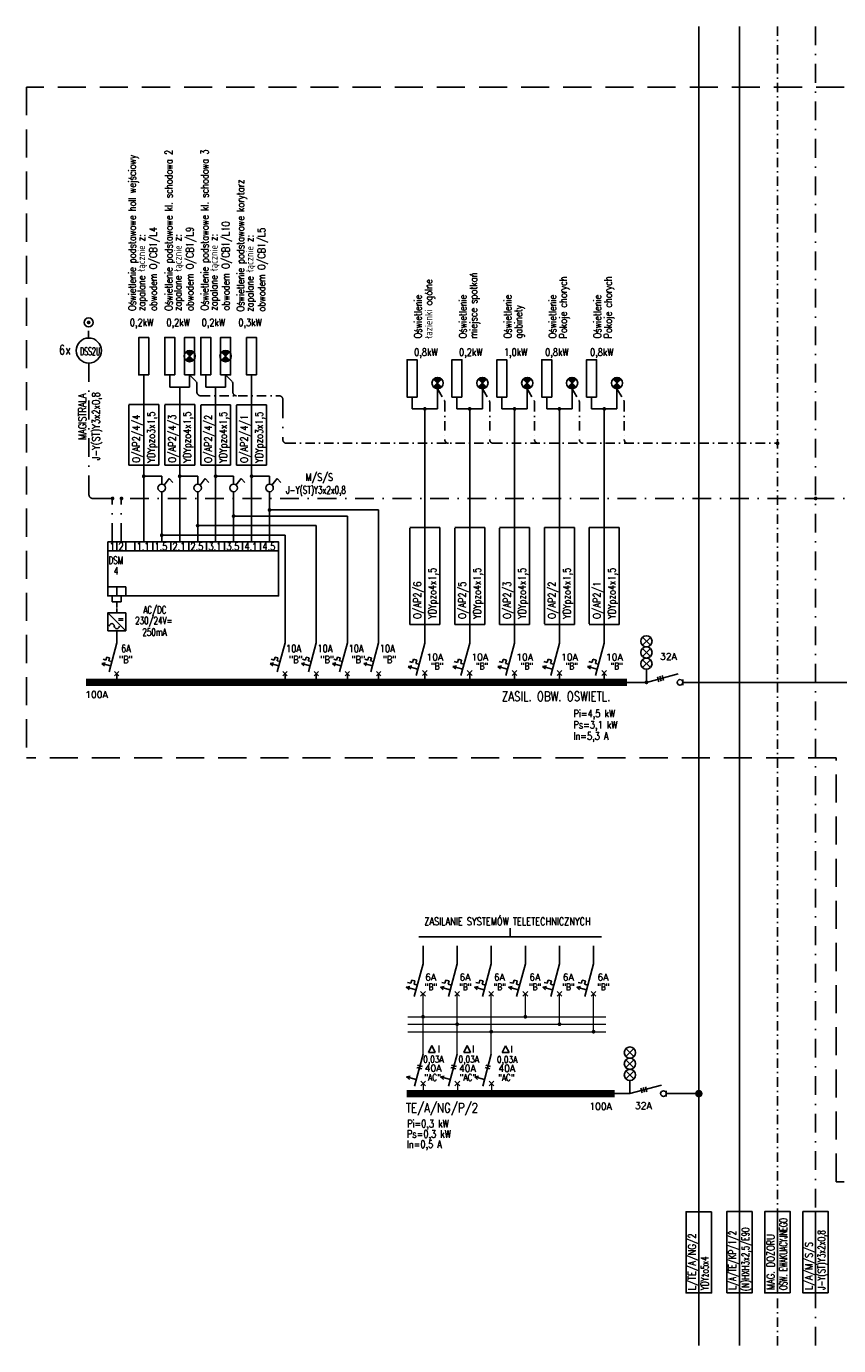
# Model space of a CAD drawing. Header units: inches. Extents: x -145354 to -97635, y 38777 to 78670.
# Tile 219 of 231: x -119935 to -117766, y 58070 to 61593. Entities that reach past the tile are written whole.
import ezdxf

# ---------------------------------------------------------------- set-up
doc = ezdxf.new("R2010")
doc.units = ezdxf.units.IN
doc.header["$MEASUREMENT"] = 0
for name, pattern in [('DASHDOT', [1, 0.5, -0.25, 0, -0.25]), ('DASHDOTX2', [2, 1, -0.5, 0, -0.5]), ('HIDDEN', [0.375, 0.25, -0.125])]:
    doc.linetypes.add(name, pattern=pattern)
doc.layers.add('E-35', color=6, linetype='Continuous', lineweight=25)
for name, color, linetype in [('E35', 6, 'Continuous'), ('E50', 3, 'Continuous'), ('E_OPIS_MOCE', 6, 'Continuous')]:
    doc.layers.add(name, color=color, linetype=linetype)
doc.styles.add('ROMANS', font='romans', dxfattribs={"width": 0.85})

msp = doc.modelspace()

# ---------------------------------------------------------------- hatches: boundary and pattern name
at = {"layer": 'E35'}
h = msp.add_hatch(color=256, dxfattribs=at)
h.paths.add_polyline_path([(-119509.42, 60722.79, -0.4187988), (-119488.04, 60722.63), (-119498.81, 60712.19)])
h.paths.add_polyline_path([(-119509.58, 60701.75), (-119498.81, 60712.19), (-119488.21, 60701.58, -0.4187988)])
h = msp.add_hatch(color=256, dxfattribs=at)
h.paths.add_polyline_path([(-119413.42, 60722.79, -0.4187988), (-119392.04, 60722.63), (-119402.81, 60712.19)])
h.paths.add_polyline_path([(-119413.58, 60701.75), (-119402.81, 60712.19), (-119392.21, 60701.58, -0.4187988)])
h = msp.add_hatch(color=256, dxfattribs=at)
h.paths.add_polyline_path([(-118847.47, 60650.92, -0.4187988), (-118826.1, 60650.75), (-118836.87, 60640.31)])
h.paths.add_polyline_path([(-118847.64, 60629.87), (-118836.87, 60640.31), (-118826.26, 60629.7, -0.4187988)])
h = msp.add_hatch(color=256, dxfattribs=at)
h.paths.add_polyline_path([(-118727.69, 60650.92, -0.4187988), (-118706.32, 60650.75), (-118717.09, 60640.31)])
h.paths.add_polyline_path([(-118727.86, 60629.87), (-118717.09, 60640.31), (-118706.48, 60629.7, -0.4187988)])
h = msp.add_hatch(color=256, dxfattribs=at)
h.paths.add_polyline_path([(-118607.91, 60650.92, -0.4187988), (-118586.53, 60650.75), (-118597.3, 60640.31)])
h.paths.add_polyline_path([(-118608.08, 60629.87), (-118597.3, 60640.31), (-118586.7, 60629.7, -0.4187988)])
h = msp.add_hatch(color=256, dxfattribs=at)
h.paths.add_polyline_path([(-118488.13, 60650.92, -0.4187988), (-118466.75, 60650.75), (-118477.52, 60640.31)])
h.paths.add_polyline_path([(-118488.29, 60629.87), (-118477.52, 60640.31), (-118466.92, 60629.7, -0.4187988)])
h = msp.add_hatch(color=256, dxfattribs=at)
h.paths.add_polyline_path([(-118368.35, 60650.92, -0.4187988), (-118346.97, 60650.75), (-118357.74, 60640.31)])
h.paths.add_polyline_path([(-118368.51, 60629.87), (-118357.74, 60640.31), (-118347.13, 60629.7, -0.4187988)])

# ---------------------------------------------------------------- linework, layer by layer
at = {"layer": 'E-35', "linetype": 'DASHDOTX2', "ltscale": 25}
for p, q in [((-117929.12, 61592.4), (-117929.12, 58428.16)), ((-119768.46, 60779.68), (-119768.46, 60760.65)), ((-119498.81, 60662.29), (-119480.72, 60643.66)), ((-119402.81, 60662.29), (-119384.72, 60643.66)), ((-119479.38, 60638.66), (-119479.38, 60616.33)), ((-119383.38, 60638.66), (-119383.38, 60616.33)), ((-118836.87, 60625.31), (-118829.02, 60611.73)), ((-118836.87, 60625.31), (-118818.78, 60593.99)), ((-118717.09, 60625.31), (-118709.24, 60611.73)), ((-118717.09, 60625.31), (-118698.99, 60593.99)), ((-118597.3, 60625.31), (-118589.46, 60611.73)), ((-118597.3, 60625.31), (-118579.21, 60593.99)), ((-118477.52, 60625.31), (-118459.43, 60593.99)), ((-118357.74, 60625.31), (-118339.65, 60593.99)), ((-119469.38, 60606.33), (-119259.98, 60606.33)), ((-118817.44, 60588.99), (-118817.44, 60489.46)), ((-118697.65, 60588.99), (-118697.65, 60489.46)), ((-118577.87, 60588.99), (-118577.87, 60489.46)), ((-118458.09, 60588.99), (-118458.09, 60489.46)), ((-118338.31, 60588.99), (-118338.31, 60489.46)), ((-119239.98, 60479.46), (-117929.12, 60479.46)), ((-117929.12, 58070.69), (-117929.12, 58211.24))]:
    msp.add_line(p, q, dxfattribs=at)
at = {"layer": 'E-35', "linetype": 'DASHDOTX2', "ltscale": 25, "const_width": 5}
for points in [[(-119704.76, 60329.86, -1), (-119704.76, 60334.86, -1)], [(-119680.76, 60329.86, -1), (-119680.76, 60334.86, -1)]]:
    msp.add_lwpolyline(points, format="xyb", close=True, dxfattribs=at)
at = {"layer": 'E-35'}
msp.add_circle((-119768.15, 60727.09), 33.56, dxfattribs=at)
at = {"layer": 'E-35', "linetype": 'DASHDOTX2', "ltscale": 25}
for centre, start, end in [((-119489.38, 60638.66), 0, 30.01141), ((-119393.38, 60638.66), 0, 30.01141), ((-119469.38, 60616.33), 180, 270), ((-119373.38, 60616.33), 180, 270), ((-119259.98, 60596.33), 0, 90), ((-118827.44, 60588.99), 0, 30.01141), ((-118707.65, 60588.99), 0, 30.01141), ((-118587.87, 60588.99), 0, 30.01141), ((-118468.09, 60588.99), 0, 30.01141), ((-118348.31, 60588.99), 0, 30.01141), ((-119239.98, 60489.46), 180, 270), ((-118807.44, 60489.46), 180, 270), ((-118687.65, 60489.46), 180, 270), ((-118567.87, 60489.46), 180, 270), ((-118448.09, 60489.46), 180, 270), ((-118328.31, 60489.46), 180, 270)]:
    msp.add_arc(centre, 10, start, end, dxfattribs=at)
at = {"layer": 'E35', "linetype": 'HIDDEN', "ltscale": 300}
for p, q in [((-114826.08, 61430.24), (-119934.75, 61430.24)), ((-119934.75, 61430.24), (-119934.75, 59640.19)), ((-117772.32, 59640.19), (-119934.75, 59640.19)), ((-117772.32, 58508), (-117772.32, 59640.19)), ((-114826.08, 58508), (-117772.32, 58508))]:
    msp.add_line(p, q, dxfattribs=at)
at = {"layer": 'E35'}
for p, q in [((-119488.04, 60722.63), (-119509.58, 60701.75)), ((-119488.21, 60701.58), (-119509.42, 60722.79)), ((-119392.04, 60722.63), (-119413.58, 60701.75)), ((-119392.21, 60701.58), (-119413.42, 60722.79)), ((-118826.1, 60650.75), (-118847.64, 60629.87)), ((-118826.26, 60629.7), (-118847.47, 60650.92)), ((-118706.32, 60650.75), (-118727.86, 60629.87)), ((-118706.48, 60629.7), (-118727.69, 60650.92)), ((-118586.53, 60650.75), (-118608.08, 60629.87)), ((-118586.7, 60629.7), (-118607.91, 60650.92)), ((-118466.75, 60650.75), (-118488.29, 60629.87)), ((-118466.92, 60629.7), (-118488.13, 60650.92)), ((-118346.97, 60650.75), (-118368.51, 60629.87)), ((-118347.13, 60629.7), (-118368.35, 60650.92)), ((-119661.38, 60582.95), (-119621.38, 60582.95)), ((-119661.38, 60421.41), (-119661.38, 60581.98)), ((-119621.38, 60582.95), (-119621.38, 60421.41)), ((-119621.38, 60582.95), (-119581.38, 60582.95)), ((-119621.38, 60421.41), (-119621.38, 60581.98)), ((-119581.38, 60582.95), (-119581.38, 60421.41)), ((-119565.38, 60582.95), (-119525.38, 60582.95)), ((-119565.38, 60421.41), (-119565.38, 60581.98)), ((-119525.38, 60582.95), (-119525.38, 60421.41)), ((-119525.38, 60582.95), (-119485.38, 60582.95)), ((-119525.38, 60421.41), (-119525.38, 60581.98)), ((-119485.38, 60582.95), (-119485.38, 60421.41)), ((-119469.38, 60582.56), (-119429.38, 60582.56)), ((-119469.38, 60421.02), (-119469.38, 60581.59)), ((-119429.38, 60582.56), (-119429.38, 60421.02)), ((-119429.38, 60582.56), (-119389.38, 60582.56)), ((-119429.38, 60421.02), (-119429.38, 60581.59)), ((-119389.38, 60582.56), (-119389.38, 60421.02)), ((-119373.38, 60582.56), (-119333.38, 60582.56)), ((-119373.38, 60421.02), (-119373.38, 60581.59)), ((-119333.38, 60582.56), (-119333.38, 60421.02)), ((-119333.38, 60582.56), (-119293.38, 60582.56)), ((-119333.38, 60421.02), (-119333.38, 60581.59)), ((-119293.38, 60582.56), (-119293.38, 60421.02)), ((-119621.38, 60421.41), (-119661.38, 60421.41)), ((-119581.38, 60421.41), (-119621.38, 60421.41)), ((-119525.38, 60421.41), (-119565.38, 60421.41)), ((-119485.38, 60421.41), (-119525.38, 60421.41)), ((-119429.38, 60421.02), (-119469.38, 60421.02)), ((-119389.38, 60421.02), (-119429.38, 60421.02)), ((-119333.38, 60421.02), (-119373.38, 60421.02)), ((-119293.38, 60421.02), (-119333.38, 60421.02)), ((-118910.84, 60254.34), (-118870.84, 60254.34)), ((-118910.84, 59996.14), (-118910.84, 60253.38)), ((-118870.84, 60254.34), (-118870.84, 59996.14)), ((-118870.84, 60254.34), (-118830.84, 60254.34)), ((-118870.84, 59996.14), (-118870.84, 60253.38)), ((-118830.84, 60254.34), (-118830.84, 59996.14)), ((-118791.06, 60254.34), (-118751.06, 60254.34)), ((-118791.06, 59996.14), (-118791.06, 60253.38)), ((-118751.06, 60254.34), (-118751.06, 59996.14)), ((-118751.06, 60254.34), (-118711.06, 60254.34)), ((-118751.06, 59996.14), (-118751.06, 60253.38)), ((-118711.06, 60254.34), (-118711.06, 59996.14)), ((-118671.28, 60254.34), (-118631.28, 60254.34)), ((-118671.28, 59996.14), (-118671.28, 60253.38)), ((-118631.28, 60254.34), (-118631.28, 59996.14)), ((-118631.28, 60254.34), (-118591.28, 60254.34)), ((-118631.28, 59996.14), (-118631.28, 60253.38)), ((-118591.28, 60254.34), (-118591.28, 59996.14)), ((-118551.49, 59997.1), (-118551.49, 60254.34)), ((-118551.49, 60254.34), (-118511.49, 60254.34)), ((-118511.49, 60254.34), (-118511.49, 59996.14)), ((-118511.49, 60254.34), (-118471.49, 60254.34)), ((-118511.49, 59996.14), (-118511.49, 60253.38)), ((-118471.49, 60254.34), (-118471.49, 59996.14)), ((-118431.71, 59997.1), (-118431.71, 60254.34)), ((-118431.71, 60254.34), (-118391.71, 60254.34)), ((-118391.71, 60254.34), (-118391.71, 59996.14)), ((-118391.71, 60254.34), (-118351.71, 60254.34)), ((-118391.71, 59996.14), (-118391.71, 60253.38)), ((-118351.71, 60254.34), (-118351.71, 59996.14)), ((-119717.38, 60026.84), (-119669.38, 59978.84)), ((-118870.84, 59996.14), (-118910.84, 59996.14)), ((-118830.84, 59996.14), (-118870.84, 59996.14)), ((-118751.06, 59996.14), (-118791.06, 59996.14)), ((-118711.06, 59996.14), (-118751.06, 59996.14)), ((-118631.28, 59996.14), (-118671.28, 59996.14)), ((-118591.28, 59996.14), (-118631.28, 59996.14)), ((-118511.49, 59996.14), (-118551.49, 59996.14)), ((-118471.49, 59996.14), (-118511.49, 59996.14)), ((-118391.71, 59996.14), (-118431.71, 59996.14)), ((-118351.71, 59996.14), (-118391.71, 59996.14)), ((-118268.31, 59961.32), (-118289.83, 59940.46)), ((-118268.48, 59940.29), (-118289.67, 59961.48)), ((-118268.31, 59931.45), (-118289.83, 59910.59)), ((-118268.48, 59910.42), (-118289.67, 59931.62)), ((-119733.13, 59891.28), (-119724.36, 59893.07)), ((-119733.13, 59891.28), (-119726.43, 59885.34)), ((-119709.94, 59885.06), (-119733.13, 59891.28)), ((-119730.02, 59902.87), (-119722.29, 59900.8)), ((-119722.29, 59900.8), (-119720.22, 59908.52)), ((-119720.22, 59908.52), (-119712.5, 59906.45)), ((-119720.22, 59908.52), (-119712.5, 59906.45)), ((-119712.5, 59906.45), (-119714.57, 59898.73)), ((-119714.57, 59898.73), (-119706.84, 59896.66)), ((-119283.8, 59891.28), (-119275.04, 59893.07)), ((-119283.8, 59891.28), (-119277.11, 59885.34)), ((-119260.62, 59885.06), (-119283.8, 59891.28)), ((-119280.7, 59902.87), (-119272.97, 59900.8)), ((-119272.97, 59900.8), (-119270.9, 59908.52)), ((-119270.9, 59908.52), (-119263.17, 59906.45)), ((-119270.9, 59908.52), (-119263.17, 59906.45)), ((-119263.17, 59906.45), (-119265.24, 59898.73)), ((-119265.24, 59898.73), (-119257.52, 59896.66)), ((-119200.55, 59891.28), (-119191.79, 59893.07)), ((-119200.55, 59891.28), (-119193.86, 59885.34)), ((-119177.37, 59885.06), (-119200.55, 59891.28)), ((-119197.44, 59902.87), (-119189.71, 59900.8)), ((-119189.71, 59900.8), (-119187.64, 59908.52)), ((-119187.64, 59908.52), (-119179.92, 59906.45)), ((-119187.64, 59908.52), (-119179.92, 59906.45)), ((-119179.92, 59906.45), (-119181.99, 59898.73)), ((-119181.99, 59898.73), (-119174.26, 59896.66)), ((-119117.29, 59891.28), (-119108.53, 59893.07)), ((-119094.11, 59885.06), (-119117.29, 59891.28)), ((-119117.29, 59891.28), (-119110.6, 59885.34)), ((-119114.19, 59902.87), (-119106.46, 59900.8)), ((-119106.46, 59900.8), (-119104.39, 59908.52)), ((-119104.39, 59908.52), (-119096.66, 59906.45)), ((-119104.39, 59908.52), (-119096.66, 59906.45)), ((-119096.66, 59906.45), (-119098.73, 59898.73)), ((-119098.73, 59898.73), (-119091, 59896.66)), ((-119034.04, 59891.28), (-119025.27, 59893.07)), ((-119010.85, 59885.06), (-119034.04, 59891.28)), ((-119034.04, 59891.28), (-119027.34, 59885.34)), ((-119030.93, 59902.87), (-119023.2, 59900.8)), ((-119023.2, 59900.8), (-119021.13, 59908.52)), ((-119021.13, 59908.52), (-119013.4, 59906.45)), ((-119021.13, 59908.52), (-119013.4, 59906.45)), ((-119013.4, 59906.45), (-119015.47, 59898.73)), ((-119015.47, 59898.73), (-119007.75, 59896.66)), ((-118915.55, 59883.64), (-118905.7, 59885.66)), ((-118915.55, 59883.64), (-118908.03, 59876.97)), ((-118889.47, 59876.65), (-118915.55, 59883.64)), ((-118912.06, 59896.68), (-118903.37, 59894.35)), ((-118903.37, 59894.35), (-118901.04, 59903.05)), ((-118901.04, 59903.05), (-118892.34, 59900.72)), ((-118892.34, 59900.72), (-118894.67, 59892.02)), ((-118894.67, 59892.02), (-118885.98, 59889.69)), ((-118795.77, 59883.64), (-118785.91, 59885.66)), ((-118795.77, 59883.64), (-118788.24, 59876.97)), ((-118769.69, 59876.65), (-118795.77, 59883.64)), ((-118792.28, 59896.68), (-118783.59, 59894.35)), ((-118783.59, 59894.35), (-118781.26, 59903.05)), ((-118781.26, 59903.05), (-118772.56, 59900.72)), ((-118772.56, 59900.72), (-118774.89, 59892.02)), ((-118774.89, 59892.02), (-118766.2, 59889.69)), ((-118675.99, 59883.64), (-118666.13, 59885.66)), ((-118675.99, 59883.64), (-118668.46, 59876.97)), ((-118649.91, 59876.65), (-118675.99, 59883.64)), ((-118672.5, 59896.68), (-118663.8, 59894.35)), ((-118663.8, 59894.35), (-118661.47, 59903.05)), ((-118661.47, 59903.05), (-118652.78, 59900.72)), ((-118652.78, 59900.72), (-118655.11, 59892.02)), ((-118655.11, 59892.02), (-118646.42, 59889.69)), ((-118556.21, 59883.64), (-118546.35, 59885.66)), ((-118556.21, 59883.64), (-118548.68, 59876.97)), ((-118530.13, 59876.65), (-118556.21, 59883.64)), ((-118552.72, 59896.68), (-118544.02, 59894.35)), ((-118544.02, 59894.35), (-118541.69, 59903.05)), ((-118541.69, 59903.05), (-118533, 59900.72)), ((-118533, 59900.72), (-118535.33, 59892.02)), ((-118535.33, 59892.02), (-118526.64, 59889.69)), ((-118436.43, 59883.64), (-118426.57, 59885.66)), ((-118436.43, 59883.64), (-118428.9, 59876.97)), ((-118410.35, 59876.65), (-118436.43, 59883.64)), ((-118432.93, 59896.68), (-118424.24, 59894.35)), ((-118424.24, 59894.35), (-118421.91, 59903.05)), ((-118421.91, 59903.05), (-118413.22, 59900.72)), ((-118413.22, 59900.72), (-118415.55, 59892.02)), ((-118415.55, 59892.02), (-118406.85, 59889.69)), ((-118268.31, 59901.58), (-118289.83, 59880.72)), ((-118268.48, 59880.55), (-118289.67, 59901.75)), ((-119699.04, 59869.98), (-119687.72, 59858.67)), ((-119699.04, 59858.67), (-119687.72, 59869.98)), ((-119249.71, 59869.98), (-119238.4, 59858.67)), ((-119249.71, 59858.67), (-119238.4, 59869.98)), ((-119166.46, 59869.98), (-119155.14, 59858.67)), ((-119166.46, 59858.67), (-119155.14, 59869.98)), ((-119083.2, 59869.98), (-119071.89, 59858.67)), ((-119083.2, 59858.67), (-119071.89, 59869.98)), ((-118999.95, 59869.98), (-118988.63, 59858.67)), ((-118999.95, 59858.67), (-118988.63, 59869.98)), ((-118877.2, 59859.85), (-118864.48, 59872.58)), ((-118877.2, 59872.58), (-118864.48, 59859.85)), ((-118870.84, 59848.22), (-118870.84, 59866.22)), ((-118757.42, 59859.85), (-118744.69, 59872.58)), ((-118757.42, 59872.58), (-118744.69, 59859.85)), ((-118751.06, 59848.22), (-118751.06, 59866.22)), ((-118637.64, 59859.85), (-118624.91, 59872.58)), ((-118637.64, 59872.58), (-118624.91, 59859.85)), ((-118631.28, 59848.22), (-118631.28, 59866.22)), ((-118517.86, 59859.85), (-118505.13, 59872.58)), ((-118517.86, 59872.58), (-118505.13, 59859.85)), ((-118511.49, 59848.22), (-118511.49, 59866.22)), ((-118398.08, 59859.85), (-118385.35, 59872.58)), ((-118398.08, 59872.58), (-118385.35, 59859.85)), ((-118391.71, 59848.22), (-118391.71, 59866.22)), ((-118279.07, 59841.2), (-118279.07, 59876.17)), ((-118249.72, 59856.01), (-118246.25, 59843.05)), ((-118243.52, 59857.67), (-118240.05, 59844.71)), ((-118237.33, 59859.33), (-118233.85, 59846.37)), ((-118182.01, 59833.71), (-118182.01, 59848.69)), ((-118642.74, 59184.92), (-118642.74, 59161.42)), ((-118886.72, 59161.42), (-118398.76, 59161.42)), ((-118916.87, 59040.14), (-118908.18, 59037.81)), ((-118908.18, 59037.81), (-118905.85, 59046.5)), ((-118905.85, 59046.5), (-118897.15, 59044.18)), ((-118897.15, 59044.18), (-118899.48, 59035.48)), ((-118899.48, 59035.48), (-118890.79, 59033.15)), ((-118825.79, 59040.14), (-118817.1, 59037.81)), ((-118817.1, 59037.81), (-118814.77, 59046.5)), ((-118814.77, 59046.5), (-118806.07, 59044.18)), ((-118806.07, 59044.18), (-118808.4, 59035.48)), ((-118808.4, 59035.48), (-118799.71, 59033.15)), ((-118734.71, 59040.14), (-118726.02, 59037.81)), ((-118726.02, 59037.81), (-118723.69, 59046.5)), ((-118723.69, 59046.5), (-118714.99, 59044.18)), ((-118714.99, 59044.18), (-118717.32, 59035.48)), ((-118717.32, 59035.48), (-118708.63, 59033.15)), ((-118643.63, 59040.14), (-118634.93, 59037.81)), ((-118634.93, 59037.81), (-118632.61, 59046.5)), ((-118632.61, 59046.5), (-118623.91, 59044.18)), ((-118623.91, 59044.18), (-118626.24, 59035.48)), ((-118626.24, 59035.48), (-118617.55, 59033.15)), ((-118552.55, 59040.14), (-118543.85, 59037.81)), ((-118543.85, 59037.81), (-118541.52, 59046.5)), ((-118541.52, 59046.5), (-118532.83, 59044.18)), ((-118532.83, 59044.18), (-118535.16, 59035.48)), ((-118535.16, 59035.48), (-118526.47, 59033.15)), ((-118461.47, 59040.14), (-118452.77, 59037.81)), ((-118452.77, 59037.81), (-118450.44, 59046.5)), ((-118450.44, 59046.5), (-118441.75, 59044.18)), ((-118441.75, 59044.18), (-118444.08, 59035.48)), ((-118444.08, 59035.48), (-118435.39, 59033.15)), ((-118920.36, 59027.1), (-118910.51, 59029.12)), ((-118920.36, 59027.1), (-118912.84, 59020.42)), ((-118894.28, 59020.11), (-118920.36, 59027.1)), ((-118882.01, 59016.04), (-118869.29, 59003.31)), ((-118882.01, 59003.31), (-118869.29, 59016.04)), ((-118829.28, 59027.1), (-118819.43, 59029.12)), ((-118829.28, 59027.1), (-118821.76, 59020.42)), ((-118803.2, 59020.11), (-118829.28, 59027.1)), ((-118790.93, 59016.04), (-118778.2, 59003.31)), ((-118790.93, 59003.31), (-118778.2, 59016.04)), ((-118738.2, 59027.1), (-118728.35, 59029.12)), ((-118738.2, 59027.1), (-118730.67, 59020.42)), ((-118712.12, 59020.11), (-118738.2, 59027.1)), ((-118699.85, 59016.04), (-118687.12, 59003.31)), ((-118699.85, 59003.31), (-118687.12, 59016.04)), ((-118647.12, 59027.1), (-118637.26, 59029.12)), ((-118647.12, 59027.1), (-118639.59, 59020.42)), ((-118621.04, 59020.11), (-118647.12, 59027.1)), ((-118608.77, 59016.04), (-118596.04, 59003.31)), ((-118608.77, 59003.31), (-118596.04, 59016.04)), ((-118556.04, 59027.1), (-118546.18, 59029.12)), ((-118556.04, 59027.1), (-118548.51, 59020.42)), ((-118529.96, 59020.11), (-118556.04, 59027.1)), ((-118517.69, 59016.04), (-118504.96, 59003.31)), ((-118517.69, 59003.31), (-118504.96, 59016.04)), ((-118464.96, 59027.1), (-118455.1, 59029.12)), ((-118464.96, 59027.1), (-118457.43, 59020.42)), ((-118438.88, 59020.11), (-118464.96, 59027.1)), ((-118426.61, 59016.04), (-118413.88, 59003.31)), ((-118426.61, 59003.31), (-118413.88, 59016.04)), ((-118851.91, 58871.45), (-118860.91, 58853.45)), ((-118842.91, 58853.45), (-118851.91, 58871.45)), ((-118757.55, 58871.45), (-118766.55, 58853.45)), ((-118748.55, 58853.45), (-118757.55, 58871.45)), ((-118655.05, 58871.06), (-118664.05, 58853.06)), ((-118646.05, 58853.06), (-118655.05, 58871.06)), ((-118312.46, 58863.35), (-118333.98, 58842.49)), ((-118312.63, 58842.32), (-118333.82, 58863.52)), ((-118860.91, 58853.45), (-118842.91, 58853.45)), ((-118766.55, 58853.45), (-118748.55, 58853.45)), ((-118664.05, 58853.06), (-118646.05, 58853.06)), ((-118312.46, 58833.48), (-118333.98, 58812.62)), ((-118312.63, 58812.46), (-118333.82, 58833.65)), ((-118919.73, 58787.97), (-118909.87, 58789.98)), ((-118919.73, 58787.97), (-118912.2, 58781.29)), ((-118893.65, 58780.98), (-118919.73, 58787.97)), ((-118892.12, 58812.61), (-118879.16, 58809.13)), ((-118890.46, 58818.8), (-118877.5, 58815.33)), ((-118828.65, 58787.97), (-118818.79, 58789.98)), ((-118828.65, 58787.97), (-118821.12, 58781.29)), ((-118802.57, 58780.98), (-118828.65, 58787.97)), ((-118801.04, 58812.61), (-118788.08, 58809.13)), ((-118799.38, 58818.8), (-118786.42, 58815.33)), ((-118737.57, 58787.97), (-118727.71, 58789.98)), ((-118711.49, 58780.98), (-118737.57, 58787.97)), ((-118737.57, 58787.97), (-118730.04, 58781.29)), ((-118709.96, 58812.61), (-118697, 58809.13)), ((-118708.3, 58818.8), (-118695.34, 58815.33)), ((-118312.46, 58803.61), (-118333.98, 58782.75)), ((-118312.63, 58782.59), (-118333.82, 58803.78)), ((-118881.38, 58776.9), (-118868.65, 58764.18)), ((-118881.38, 58764.18), (-118868.65, 58776.9)), ((-118790.3, 58776.9), (-118777.57, 58764.18)), ((-118790.3, 58764.18), (-118777.57, 58776.9)), ((-118699.22, 58776.9), (-118686.49, 58764.18)), ((-118699.22, 58764.18), (-118686.49, 58776.9)), ((-118323.22, 58743.23), (-118323.22, 58778.2)), ((-118323.22, 58743.23), (-118323.22, 58778.2)), ((-118293.87, 58758.05), (-118290.4, 58745.08)), ((-118287.68, 58759.71), (-118284.2, 58746.74)), ((-118281.48, 58761.37), (-118278.01, 58748.4)), ((-118226.16, 58735.74), (-118226.16, 58750.73))]:
    msp.add_line(p, q, dxfattribs=at)
at = {"layer": 'E35', "color": 3}
for p, q in [((-118870.84, 60572.44), (-118870.84, 60571.37)), ((-118870.84, 60254.34), (-118870.84, 60571.37)), ((-118751.06, 60254.34), (-118751.06, 60571.37)), ((-118751.06, 60473.95), (-118751.06, 60571.37)), ((-118631.28, 60254.34), (-118631.28, 60571.37)), ((-118631.28, 60473.95), (-118631.28, 60571.37)), ((-118511.49, 60473.95), (-118511.49, 60571.37)), ((-118511.49, 60254.34), (-118511.49, 60571.37)), ((-118391.71, 60473.95), (-118391.71, 60571.37)), ((-118391.71, 60254.34), (-118391.71, 60571.37)), ((-119285.38, 60301.47), (-118994.29, 60301.47)), ((-118994.29, 59946.88), (-118994.29, 60301.47)), ((-119381.38, 60285.31), (-119077.55, 60285.31)), ((-119077.55, 59946.88), (-119077.55, 60285.31)), ((-119573.38, 60234.05), (-119244.06, 60234.05)), ((-119477.38, 60259.68), (-119160.8, 60259.68)), ((-119244.06, 59946.88), (-119244.06, 60234.05)), ((-119160.8, 59946.88), (-119160.8, 60259.68)), ((-118870.84, 59946.2), (-118870.84, 59994.36)), ((-118751.06, 59946.2), (-118751.06, 59994.36)), ((-118631.28, 59946.2), (-118631.28, 59994.36)), ((-118511.49, 59946.2), (-118511.49, 59994.36)), ((-118391.71, 59946.2), (-118391.71, 59994.36)), ((-119693.38, 59946.88), (-119693.38, 59978.84)), ((-119693.38, 59946.88), (-119714.09, 59869.61)), ((-119244.06, 59946.88), (-119264.76, 59869.61)), ((-119160.8, 59946.88), (-119181.51, 59869.61)), ((-119077.55, 59946.88), (-119098.25, 59869.61)), ((-118994.29, 59946.88), (-119014.99, 59869.61)), ((-118870.84, 59946.2), (-118894.13, 59859.27)), ((-118751.06, 59946.2), (-118774.35, 59859.27)), ((-118631.28, 59946.2), (-118654.57, 59859.27)), ((-118511.49, 59946.2), (-118534.79, 59859.27)), ((-118391.71, 59946.2), (-118415.01, 59859.27)), ((-118279.07, 59841.2), (-118194.51, 59863.86)), ((-118875.65, 59089.66), (-118875.65, 59137.82)), ((-118784.57, 59089.66), (-118784.57, 59137.82)), ((-118693.49, 59089.66), (-118693.49, 59137.82)), ((-118602.41, 59089.66), (-118602.41, 59137.82)), ((-118511.33, 59089.66), (-118511.33, 59137.82)), ((-118420.25, 59089.66), (-118420.25, 59137.82)), ((-118875.65, 59089.66), (-118898.94, 59002.73)), ((-118784.57, 59089.66), (-118807.86, 59002.73)), ((-118693.49, 59089.66), (-118716.78, 59002.73)), ((-118602.41, 59089.66), (-118625.7, 59002.73)), ((-118511.33, 59089.66), (-118534.62, 59002.73)), ((-118420.25, 59089.66), (-118443.54, 59002.73)), ((-118875.65, 58848.15), (-118898.31, 58763.59)), ((-118784.57, 58848.15), (-118807.23, 58763.59)), ((-118693.49, 58848.15), (-118716.15, 58763.59)), ((-118323.22, 58743.23), (-118238.66, 58765.89))]:
    msp.add_line(p, q, dxfattribs=at)
at = {"layer": 'E35', "linetype": 'Continuous'}
for p, q in [((-119567.13, 60368.09), (-119553.38, 60385.28)), ((-119553.38, 60385.28), (-119543.38, 60375.28)), ((-119471.13, 60368.09), (-119457.38, 60385.28)), ((-119457.38, 60385.28), (-119447.38, 60375.28)), ((-119375.13, 60368.09), (-119361.38, 60385.28)), ((-119361.38, 60385.28), (-119351.38, 60375.28)), ((-119279.13, 60368.09), (-119265.38, 60385.28)), ((-119265.38, 60385.28), (-119255.38, 60375.28))]:
    msp.add_line(p, q, dxfattribs=at)
at = {"layer": 'E35', "linetype": 'Continuous', "lineweight": 0}
for p, q in [((-118916.07, 58948.53), (-118387.27, 58948.53)), ((-118916.07, 58928.53), (-118387.27, 58928.53)), ((-118916.07, 58908.53), (-118387.27, 58908.53)), ((-118875.01, 58770.54), (-118875.01, 58743.23)), ((-118783.93, 58770.54), (-118783.93, 58743.23)), ((-118692.85, 58770.54), (-118692.85, 58743.23))]:
    msp.add_line(p, q, dxfattribs=at)
at = {"layer": 'E35', "ltscale": 60, "const_width": 5}
msp.add_lwpolyline([(-119770.96, 60802.12, 1), (-119765.96, 60802.12, 1)], format="xyb", close=True, dxfattribs=at)
at = {"layer": 'E35'}
for points in [[(-119608.07, 60661.9), (-119608.07, 60761.7), (-119634.69, 60761.7), (-119634.69, 60661.9)], [(-119538.64, 60662.29), (-119538.64, 60762.09), (-119565.26, 60762.09), (-119565.26, 60662.29)], [(-119512.12, 60662.29), (-119512.12, 60762.09), (-119485.5, 60762.09), (-119485.5, 60662.29)], [(-119442.64, 60662.29), (-119442.64, 60762.09), (-119469.26, 60762.09), (-119469.26, 60662.29)], [(-119416.12, 60662.29), (-119416.12, 60762.09), (-119389.5, 60762.09), (-119389.5, 60662.29)], [(-119320.07, 60661.9), (-119320.07, 60761.7), (-119346.69, 60761.7), (-119346.69, 60661.9)], [(-118891.5, 60602.94), (-118891.5, 60702.74), (-118918.12, 60702.74), (-118918.12, 60602.94)], [(-118771.72, 60602.94), (-118771.72, 60702.74), (-118798.34, 60702.74), (-118798.34, 60602.94)], [(-118651.94, 60602.94), (-118651.94, 60702.74), (-118678.56, 60702.74), (-118678.56, 60602.94)], [(-118532.16, 60602.94), (-118532.16, 60702.74), (-118558.78, 60702.74), (-118558.78, 60602.94)], [(-118412.37, 60602.94), (-118412.37, 60702.74), (-118438.99, 60702.74), (-118438.99, 60602.94)], [(-119717.38, 60216.15), (-119693.38, 60216.15), (-119693.38, 60192.15), (-119717.38, 60192.15)], [(-119693.38, 60216.15), (-119669.38, 60216.15), (-119669.38, 60192.15), (-119693.38, 60192.15)], [(-119669.38, 60216.15), (-119645.38, 60216.15), (-119645.38, 60192.15), (-119669.38, 60192.15)], [(-119645.38, 60216.15), (-119597.38, 60216.15), (-119597.38, 60192.15), (-119645.38, 60192.15)], [(-119597.38, 60216.15), (-119549.38, 60216.15), (-119549.38, 60192.15), (-119597.38, 60192.15)], [(-119549.38, 60216.15), (-119501.38, 60216.15), (-119501.38, 60192.15), (-119549.38, 60192.15)], [(-119501.38, 60216.15), (-119453.38, 60216.15), (-119453.38, 60192.15), (-119501.38, 60192.15)], [(-119453.38, 60216.15), (-119405.38, 60216.15), (-119405.38, 60192.15), (-119453.38, 60192.15)], [(-119405.38, 60216.15), (-119357.38, 60216.15), (-119357.38, 60192.15), (-119405.38, 60192.15)], [(-119357.38, 60216.15), (-119309.38, 60216.15), (-119309.38, 60192.15), (-119357.38, 60192.15)], [(-119309.38, 60216.15), (-119261.38, 60216.15), (-119261.38, 60192.15), (-119309.38, 60192.15)], [(-119717.38, 60192.15), (-119261.38, 60192.15), (-119261.38, 60072.15), (-119717.38, 60072.15)], [(-119717.38, 60096.15), (-119693.38, 60096.15), (-119693.38, 60072.15), (-119717.38, 60072.15)], [(-119693.38, 60096.15), (-119669.38, 60096.15), (-119669.38, 60072.15), (-119693.38, 60072.15)], [(-119717.38, 59978.84), (-119717.38, 60026.84), (-119669.38, 60026.84), (-119669.38, 59978.84)]]:
    msp.add_lwpolyline(points, close=True, dxfattribs=at)
at = {"layer": 'E35', "color": 3, "const_width": 5}
for points in [[(-117926.62, 60479.46, -1), (-117931.62, 60479.46, -1)], [(-117824.9, 60332.28, -1), (-117829.9, 60332.28, -1)]]:
    msp.add_lwpolyline(points, format="xyb", close=True, dxfattribs=at)
at = {"layer": 'E35', "linetype": 'Continuous'}
for points in [[(-118139.22, 58427.93), (-118173.13, 58427.93), (-118173.13, 58211.02), (-118139.22, 58211.02)], [(-118105.32, 58427.93), (-118139.22, 58427.93), (-118139.22, 58211.02), (-118105.32, 58211.02)], [(-118064.75, 58211.24), (-118030.84, 58211.24), (-118030.84, 58428.16), (-118064.75, 58428.16)], [(-118030.84, 58211.24), (-117996.93, 58211.24), (-117996.93, 58428.16), (-118030.84, 58428.16)], [(-117929.12, 58211.24), (-117963.03, 58211.24), (-117963.03, 58428.16), (-117929.12, 58428.16)], [(-117895.22, 58211.24), (-117929.12, 58211.24), (-117929.12, 58428.16), (-117895.22, 58428.16)], [(-117827.4, 58211.24), (-117861.31, 58211.24), (-117861.31, 58428.16), (-117827.4, 58428.16)], [(-117793.5, 58211.24), (-117827.4, 58211.24), (-117827.4, 58428.16), (-117793.5, 58428.16)]]:
    msp.add_lwpolyline(points, close=True, dxfattribs=at)
for centre, radius in [((-119768.46, 60802.12), 12), ((-119573.38, 60360.28), 10), ((-119477.38, 60360.28), 10), ((-119381.38, 60360.28), 10), ((-119285.38, 60360.28), 10)]:
    msp.add_circle(centre, radius, dxfattribs=at)
at = {"layer": 'E35'}
for centre, radius in [((-119498.81, 60712.19), 15), ((-119402.81, 60712.19), 15), ((-118836.87, 60640.31), 15), ((-118717.09, 60640.31), 15), ((-118597.3, 60640.31), 15), ((-118477.52, 60640.31), 15), ((-118357.74, 60640.31), 15), ((-118279.07, 59950.89), 14.98), ((-118279.07, 59921.02), 14.98), ((-118279.07, 59891.15), 14.98), ((-118189.5, 59841.2), 7.49), ((-118323.22, 58852.92), 14.98), ((-118323.22, 58823.05), 14.98), ((-118323.22, 58793.18), 14.98), ((-118233.66, 58743.23), 7.49)]:
    msp.add_circle(centre, radius, dxfattribs=at)
for centre, start, end in [((-119706.67, 59991.35), 0, 180), ((-119693.17, 59991.35), 180, 0)]:
    msp.add_arc(centre, 6.75, start, end, dxfattribs=at)
at = {"layer": 'E50'}
for p, q in [((-118139.22, 61592.4), (-118139.22, 58427.93)), ((-118030.84, 61592.63), (-118030.84, 58428.16)), ((-119551.95, 60662.29), (-119551.95, 60629.38)), ((-119498.81, 60662.29), (-119498.81, 60629.38)), ((-119455.95, 60662.29), (-119455.95, 60629.38)), ((-119402.81, 60662.29), (-119402.81, 60629.38)), ((-119498.81, 60629.38), (-119551.95, 60629.38)), ((-119402.81, 60629.38), (-119455.95, 60629.38)), ((-118836.87, 60571.37), (-118904.81, 60571.37)), ((-118717.09, 60571.37), (-118785.03, 60571.37)), ((-118597.3, 60571.37), (-118665.25, 60571.37)), ((-118477.52, 60571.37), (-118545.47, 60571.37)), ((-118357.74, 60571.37), (-118425.68, 60571.37)), ((-119693.38, 59864.33), (-119693.38, 59846.44)), ((-119244.06, 59864.33), (-119244.06, 59846.44)), ((-119160.8, 59864.33), (-119160.8, 59846.44)), ((-119077.55, 59864.33), (-119077.55, 59846.44)), ((-118994.29, 59864.33), (-118994.29, 59846.44)), ((-118182.01, 59841.2), (-117725.69, 59841.2)), ((-118226.16, 58743.23), (-118139.22, 58743.23)), ((-118139.22, 58211.02), (-118139.22, 58070.47)), ((-118030.84, 58211.24), (-118030.84, 58070.69))]:
    msp.add_line(p, q, dxfattribs=at)
at = {"layer": 'E50', "color": 6, "linetype": 'DASHDOTX2', "ltscale": 50}
for p, q in [((-117827.4, 61592.4), (-117827.4, 58428.16)), ((-119768.15, 60693.54), (-119767.67, 60342.27)), ((-119249.98, 60596.33), (-119249.98, 60489.46)), ((-119757.67, 60332.28), (-117827.4, 60332.28)), ((-119705.38, 60216.15), (-119705.38, 60332.28)), ((-119681.38, 60216.15), (-119681.38, 60332.28)), ((-117827.4, 60332.28), (-116985.31, 60331.74)), ((-117827.4, 58070.69), (-117827.4, 58211.24))]:
    msp.add_line(p, q, dxfattribs=at)
at = {"layer": 'E50', "linetype": 'Continuous', "ltscale": 0.5}
for p, q in [((-119621.38, 60582.56), (-119621.38, 60661.9)), ((-119333.38, 60582.56), (-119333.38, 60661.9)), ((-119525.38, 60582.56), (-119525.38, 60629.38)), ((-119429.38, 60582.56), (-119429.38, 60629.38)), ((-118836.87, 60571.37), (-118836.87, 60625.32)), ((-118717.09, 60571.37), (-118717.09, 60625.32)), ((-118597.3, 60571.37), (-118597.3, 60625.32)), ((-118477.52, 60571.37), (-118477.52, 60625.32)), ((-118357.74, 60571.37), (-118357.74, 60625.32)), ((-118904.81, 60571.37), (-118904.81, 60602.94)), ((-118785.03, 60571.37), (-118785.03, 60602.94)), ((-118665.25, 60571.37), (-118665.25, 60602.94)), ((-118545.47, 60571.37), (-118545.47, 60602.94)), ((-118425.68, 60571.37), (-118425.68, 60602.94)), ((-119621.38, 60216.15), (-119621.38, 60421.02)), ((-119525.38, 60216.15), (-119525.38, 60421.02)), ((-119429.38, 60216.15), (-119429.38, 60421.02)), ((-119333.38, 60216.15), (-119333.38, 60420.83)), ((-119285.38, 60216.15), (-119285.38, 60295.23)), ((-119705.38, 60072.15), (-119705.38, 60056.05)), ((-119705.38, 60072.15), (-119705.38, 60056.05)), ((-119705.38, 60056.05), (-119681.38, 60056.05)), ((-119705.38, 60056.05), (-119681.38, 60056.05)), ((-119681.38, 60072.15), (-119681.38, 60056.05)), ((-119681.38, 60072.15), (-119681.38, 60056.05))]:
    msp.add_line(p, q, dxfattribs=at)
at = {"layer": 'E50', "linetype": 'Continuous'}
for p, q in [((-119621.38, 60391.63), (-119573.38, 60391.63)), ((-119573.38, 60370.28), (-119573.38, 60391.63)), ((-119525.38, 60391.63), (-119477.38, 60391.63)), ((-119477.38, 60370.28), (-119477.38, 60391.63)), ((-119429.38, 60391.63), (-119381.38, 60391.63)), ((-119381.38, 60370.28), (-119381.38, 60391.63)), ((-119333.38, 60391.63), (-119285.38, 60391.63)), ((-119285.38, 60370.28), (-119285.38, 60391.63)), ((-119573.38, 60216.15), (-119573.38, 60350.28)), ((-119477.38, 60216.15), (-119477.38, 60350.28)), ((-119381.38, 60216.15), (-119381.38, 60350.28)), ((-119285.38, 60295.23), (-119285.38, 60350.28)), ((-118279.07, 59841.2), (-118331.16, 59841.2)), ((-118323.22, 58743.23), (-118363.94, 58743.23))]:
    msp.add_line(p, q, dxfattribs=at)
at = {"layer": 'E50', "linetype": 'DASHDOT'}
for p in [(-119693.38, 60041.45), (-119693.38, 60026.84)]:
    msp.add_line(p, (-119693.38, 60056.05), dxfattribs=at)
at = {"layer": 'E50', "linetype": 'Continuous', "lineweight": 0}
for p, q in [((-118875.65, 58948.53), (-118875.65, 59009.67)), ((-118784.57, 58948.53), (-118784.57, 59009.67)), ((-118693.49, 58908.53), (-118693.49, 59009.67)), ((-118602.41, 58948.53), (-118602.41, 59009.67)), ((-118511.33, 58928.53), (-118511.33, 59009.67)), ((-118420.25, 58908.53), (-118420.25, 59009.67)), ((-118875.65, 58848.15), (-118875.65, 58948.82)), ((-118784.57, 58848.15), (-118784.57, 58948.53)), ((-118693.49, 58848.15), (-118693.49, 58908.82))]:
    msp.add_line(p, q, dxfattribs=at)
at = {"layer": 'E50', "linetype": 'Continuous', "const_width": 5}
for points in [[(-118870.84, 60568.87, 1), (-118870.84, 60573.87, 1)], [(-118751.06, 60568.87, 1), (-118751.06, 60573.87, 1)], [(-118631.28, 60568.87, 1), (-118631.28, 60573.87, 1)], [(-118511.49, 60568.87, 1), (-118511.49, 60573.87, 1)], [(-118391.71, 60568.87, 1), (-118391.71, 60573.87, 1)], [(-119621.38, 60389.13, -1), (-119621.38, 60394.13, -1)], [(-119525.38, 60389.13, -1), (-119525.38, 60394.13, -1)], [(-119429.38, 60389.13, -1), (-119429.38, 60394.13, -1)], [(-119333.38, 60389.13, -1), (-119333.38, 60394.13, -1)], [(-119285.38, 60298.97, -1), (-119285.38, 60303.97, -1)], [(-119477.38, 60257.18, -1), (-119477.38, 60262.18, -1)], [(-119381.38, 60282.81, -1), (-119381.38, 60287.81, -1)], [(-119573.38, 60231.55, -1), (-119573.38, 60236.55, -1)], [(-118878.15, 58948.53, 1), (-118873.15, 58948.53, 1)], [(-118787.07, 58928.53, 1), (-118782.07, 58928.53, 1)], [(-118604.91, 58948.53, 1), (-118599.91, 58948.53, 1)], [(-118513.83, 58928.53, 1), (-118508.83, 58928.53, 1)], [(-118695.99, 58908.53, 1), (-118690.99, 58908.53, 1)], [(-118422.75, 58908.53, 1), (-118417.75, 58908.53, 1)], [(-118870.63, 58743.23, 1), (-118865.63, 58743.23, 1)]]:
    msp.add_lwpolyline(points, format="xyb", close=True, dxfattribs=at)
at = {"layer": 'E50', "ltscale": 60, "const_width": 20}
msp.add_lwpolyline([(-118331.16, 59841.2), (-119775.79, 59841.2)], dxfattribs=at)
at = {"layer": 'E50'}
for points, const_width in [([(-118276.57, 59841.2, -1), (-118281.57, 59841.2, -1)], 5), ([(-118134.22, 58743.23, -1), (-118144.22, 58743.23, -1)], 10)]:
    msp.add_lwpolyline(points, format="xyb", close=True, dxfattribs=dict(at, const_width=const_width))
at = {"layer": 'E50', "linetype": 'Continuous', "const_width": 20}
msp.add_lwpolyline([(-118919.77, 58743.23), (-118363.94, 58743.23)], dxfattribs=at)
at = {"layer": 'E50', "color": 6, "linetype": 'DASHDOTX2', "ltscale": 50}
msp.add_arc((-119757.67, 60342.28), 10, 180.0744, 270, dxfattribs=at)

# ---------------------------------------------------------------- texts
at = {"layer": 'E35', "color": 2, "style": 'ROMANS', "width": 0.8}
for s, p in [('Oświetlenie podstawowe holl wejściowy', (-119642.24, 60833.05)), ('Oświetlenie podstawowe kl. schodowa 2', (-119544.69, 60833.05)), ('Oświetlenie podstawowe kl. schodowa 3', (-119448.69, 60834.01)), ('Oświetlenie podstawowe korytarz', (-119352.97, 60831.23)), ('zapalane łącznie z:', (-119617.77, 60833.05)), ('zapalane łącznie z:', (-119520.22, 60833.05)), ('zapalane łącznie z:', (-119424.22, 60834.01)), ('obwodem O/CB1/L10', (-119392.49, 60834.01)), ('zapalane łącznie z:', (-119328.5, 60831.23)), ('obwodem O/CB1/L4', (-119586.04, 60833.05)), ('obwodem O/CB1/L9', (-119488.49, 60833.05)), ('obwodem O/CB1/L5', (-119296.77, 60831.23)), ('łazienki ogólne', (-118850.82, 60759.58)), ('miejsce spotkań', (-118731.04, 60759.58)), ('Pokoje chorych', (-118491.47, 60759.58)), ('Pokoje chorych', (-118371.69, 60759.58)), ('Oświetlenie', (-118879.28, 60759.58)), ('Oświetlenie', (-118759.5, 60759.58)), ('Oświetlenie', (-118639.72, 60759.58)), ('Oświetlenie', (-118519.93, 60759.58)), ('Oświetlenie', (-118400.15, 60759.58)), ('gabinety', (-118611.26, 60759.58))]:
    msp.add_text(s, height=20, rotation=90, dxfattribs=at).set_placement(p)
at = {"layer": 'E35', "style": 'ROMANS'}
for s, height, width, p in [('0,2kW', 20, 0.8, (-119658.42, 60792.08)), ('0,2kW', 20, 0.8, (-119560.87, 60792.08)), ('0,2kW', 20, 0.8, (-119466.8, 60792.08)), ('0,3kW', 20, 0.8, (-119368.87, 60792.08)), ('0,8kW', 20, 0.8, (-118899.29, 60712.77)), ('0,2kW', 20, 0.8, (-118779.51, 60712.77)), ('1,0kW', 20, 0.8, (-118659.73, 60712.77)), ('0,8kW', 20, 0.8, (-118549.58, 60712.77)), ('0,8kW', 20, 0.8, (-118429.8, 60712.77)), ('M/S/S', 20, 0.8, (-119189.86, 60379.13)), ('J-Y(ST)Y3x2x0,8', 20, 0.7, (-119241.27, 60345)), ('1', 20, 0.8, (-119712.65, 60194.29)), ('2', 20, 0.8, (-119688.65, 60194.29)), ('1.1', 20, 0.8, (-119640.65, 60194.29)), ('1.5', 20, 0.8, (-119592.65, 60194.29)), ('2.1', 20, 0.8, (-119544.65, 60194.29)), ('2.5', 20, 0.8, (-119496.65, 60194.29)), ('3.1', 20, 0.8, (-119448.65, 60194.29)), ('3.5', 20, 0.8, (-119400.65, 60194.29)), ('4.1', 20, 0.8, (-119352.65, 60194.29)), ('4.5', 20, 0.8, (-119304.65, 60194.29)), ('"B"', 20, 0.8, (-119687.62, 59892.14)), ('6A', 20, 0.8, (-119681.74, 59921.87)), ('10A', 20, 0.8, (-119241.21, 59921.87)), ('"B"', 20, 0.8, (-119233.69, 59892.14)), ('10A', 20, 0.8, (-119157.5, 59921.87)), ('"B"', 20, 0.8, (-119149.98, 59892.14)), ('10A', 20, 0.8, (-119074.24, 59921.87)), ('"B"', 20, 0.8, (-119066.72, 59892.14)), ('10A', 20, 0.8, (-118990.98, 59921.87)), ('"B"', 20, 0.8, (-118983.46, 59892.14)), ('"B"', 18, 0.8, (-118854.33, 59875.84)), ('"B"', 18, 0.8, (-118734.54, 59875.84)), ('"B"', 18, 0.8, (-118614.76, 59875.84)), ('"B"', 18, 0.8, (-118494.98, 59875.84)), ('"B"', 18, 0.8, (-118375.2, 59875.84)), ('"B"', 18, 0.8, (-118871.09, 59019.3)), ('"B"', 18, 0.8, (-118779.25, 59019.3)), ('"B"', 18, 0.8, (-118687.4, 59019.3)), ('"B"', 18, 0.8, (-118592.95, 59019.3)), ('"B"', 18, 0.8, (-118503.7, 59019.3)), ('"B"', 18, 0.8, (-118410.82, 59019.3)), ('0,03A', 18, 0.8, (-118875.11, 58825.95)), ('0,03A', 18, 0.8, (-118780.75, 58825.95)), ('0,03A', 18, 0.8, (-118678.25, 58825.55)), ('"AC"', 18, 0.8, (-118872.07, 58777.53)), ('"AC"', 18, 0.8, (-118777.71, 58777.53)), ('"AC"', 18, 0.8, (-118675.21, 58777.14)), ('Ps=0,3 kW', 20, 0.8, (-118918.69, 58625.58)), ('Pi=0,3 kW', 20, 0.8, (-118918.24, 58653.15)), ('In=0,5 A', 20, 0.8, (-118919.14, 58598.01))]:
    msp.add_text(s, height=height, dxfattribs=dict(at, width=width)).set_placement(p)
at = {"layer": 'E35', "color": 7, "style": 'ROMANS'}
for s, height, width, p in [('6x', 25, 0.8, (-119848.11, 60716.62)), ('DSS2U', 20, 0.5, (-119791.54, 60715.06)), ('DSM', 20, 0.7, (-119715.44, 60157.25)), ('4', 20, 0.7, (-119701.47, 60128.84)), ('230/24V=', 20, 0.7, (-119644.48, 59996.22)), ('AC/DC', 20, 0.7, (-119622.48, 60024.85)), ('250mA', 20, 0.7, (-119625.07, 59965.32))]:
    msp.add_text(s, height=height, dxfattribs=dict(at, width=width)).set_placement(p)
at = {"layer": 'E35', "style": 'ROMANS'}
for s, width, p in [('MAGISTRALA', 0.8, (-119775.31, 60488.63)), ('J-Y(ST)Y3x2x0,8', 0.8, (-119739.02, 60433.6)), ('YDYpzo3x1,5', 0.8, (-119591.38, 60427.91)), ('YDYpzo4x1,5', 0.8, (-119495.38, 60427.91)), ('YDYpzo4x1,5', 0.8, (-119399.38, 60427.53)), ('YDYpzo3x1,5', 0.8, (-119303.38, 60427.53)), ('O/AP2/4/4', 0.8, (-119631.38, 60427.91)), ('O/AP2/4/3', 0.8, (-119535.38, 60427.91)), ('O/AP2/4/2', 0.8, (-119439.38, 60427.53)), ('O/AP2/4/1', 0.8, (-119343.38, 60427.53)), ('YDYpzo4x1,5', 0.8, (-118840.84, 60010.84)), ('YDYpzo4x1,5', 0.8, (-118721.06, 60010.84)), ('YDYpzo4x1,5', 0.8, (-118601.28, 60010.84)), ('YDYpzo4x1,5', 0.8, (-118481.49, 60010.84)), ('YDYpzo4x1,5', 0.8, (-118361.71, 60010.84)), ('O/AP2/6', 0.8, (-118880.84, 60010.84)), ('O/AP2/5', 0.8, (-118761.06, 60010.84)), ('O/AP2/3', 0.8, (-118641.28, 60010.84)), ('O/AP2/2', 0.8, (-118521.49, 60010.84)), ('O/AP2/1', 0.8, (-118401.71, 60010.84)), ('OŚW. EWAKUACYJNEGO', 0.6, (-117903.46, 58218.99)), ('(N)HXH3x2,5/E90', 0.7, (-118004.71, 58216.43)), ('MAG. DOZORU ', 0.8, (-117937.36, 58218.99)), ('L/TE/A/NG/2', 0.8, (-118147.46, 58218.76)), ('L/A/TE/KP/1/2', 0.7, (-118039.57, 58220.04)), ('J-Y(ST)Y3x2x0,8', 0.7, (-117801.74, 58218.99)), ('YDYżo5x4', 0.7, (-118113.56, 58218.76)), ('L/A/M/S/S', 0.8, (-117835.64, 58218.99))]:
    msp.add_text(s, height=20, rotation=90, dxfattribs=dict(at, width=width)).set_placement(p)
for s, height, p in [('=', 16, (-119691.57, 60002.37)), ('10A', 18, (-118866.47, 59899.83)), ('10A', 18, (-118746.68, 59899.83)), ('10A', 18, (-118626.9, 59899.83)), ('10A', 18, (-118507.12, 59899.83)), ('10A', 18, (-118387.34, 59899.83)), ('32A', 18, (-118242.83, 59901.51)), ('100A', 18, (-119777.75, 59799.69)), ('6A', 18, (-118870.05, 59045.06)), ('6A', 18, (-118778.21, 59045.06)), ('6A', 18, (-118686.36, 59045.06)), ('6A', 18, (-118591.91, 59045.06)), ('6A', 18, (-118502.67, 59045.06)), ('6A', 18, (-118409.78, 59045.06)), ('I', 18, (-118836.88, 58853.45)), ('I', 18, (-118745.06, 58853.45)), ('I', 18, (-118642.56, 58853.06)), ('40A', 18, (-118871.27, 58802.18)), ('40A', 18, (-118779.83, 58801.79)), ('40A', 18, (-118674.42, 58801.79)), ('100A', 18, (-118431.61, 58700.31)), ('32A', 18, (-118309.77, 58702.06))]:
    msp.add_text(s, height=height, dxfattribs=at).set_placement(p)
at = {"layer": 'E35', "color": 3, "style": 'ROMANS', "width": 0.8}
for s, p in [('ZASIL. OBW. OSWIETL.', (-118665.11, 59791.42)), ('TE/A/NG/P/2', (-118921.42, 58692.75))]:
    msp.add_text(s, height=25, dxfattribs=at).set_placement(p)
at = {"layer": 'E_OPIS_MOCE', "style": 'ROMANS', "width": 0.8}
for s, p in [('Pi=4,5 kW', (-118474, 59748.02)), ('Ps=3,1 kW', (-118474, 59718.02)), ('In=5,3 A', (-118474.23, 59688.02)), ('ZASILANIE SYSTEMÓW TELETECHNICZNYCH', (-118872.38, 59193.1))]:
    msp.add_text(s, height=20, dxfattribs=at).set_placement(p)

doc.saveas('drawing.dxf')
